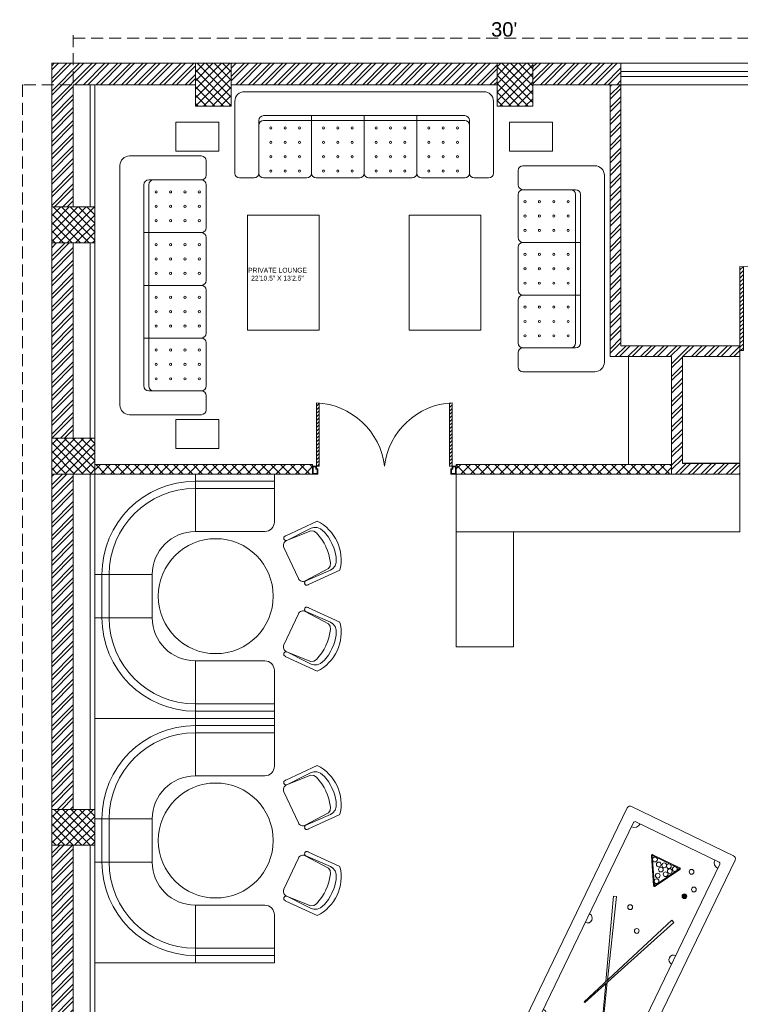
# Model space of a CAD drawing. Header units: inches. Extents: x 105152 to 158499, y 12149 to 30915.
# Tile 42 of 256: x 123396 to 123697, y 21210 to 21621. Entities that reach past the tile are written whole.
import ezdxf

# ---------------------------------------------------------------- set-up
doc = ezdxf.new("R2010")
doc.units = ezdxf.units.IN
doc.header["$MEASUREMENT"] = 0
doc.header["$PDMODE"] = 34
doc.linetypes.add('HIDDEN', pattern=[0.375, 0.25, -0.125])
for name, color, linetype, lineweight in [('AR - PLAN', 251, 'Continuous', 5), ('PD_BRICK WALL_115', 134, 'Continuous', 30), ('PD_COLUMN', 2, 'Continuous', 60), ('PD_DOOR', 42, 'Continuous', 25), ('PD_ELEVATION_03', 80, 'Continuous', 25), ('PD_FURNITURE_LOOSE', 20, 'Continuous', 18), ('PD_HATCH', 45, 'Continuous', 9), ('PD_WINDOW', 140, 'Continuous', 25)]:
    doc.layers.add(name, color=color, linetype=linetype, lineweight=lineweight)
doc.layers.add('PD_025_TEXT', color=61, linetype='Continuous')
doc.layers.add('PD_DIMENSION', color=101, linetype='Continuous')
doc.styles.get("Standard").update_dxf_attribs({"font": 'arial.ttf', "height": 6})
doc.styles.add('style1', font='arial.ttf', dxfattribs={"height": 500})
doc.dimstyles.new('ISO-10', dxfattribs={"dimtxt": 6, "dimasz": 0.5, "dimexe": 1.25, "dimexo": 0.625, "dimtad": 1, "dimtoh": 1, "dimdec": 1, "dimlunit": 4, "dimtxsty": 'Standard', "dimblk": 'ARCHTICK', "dimcen": 2.5, "dimclrt": 3, "dimadec": 0, "dimazin": 0, "dimtfac": 1, "dimtdec": 1, "dimtmove": 1, "dimatfit": 3, "dimfxl": 1, "dimarcsym": 0})
pattern_1 = [(45, (144327.2833, 25769.4912), (-1.767766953, 1.767766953), []), (135, (144327.2833, 25769.4912), (-1.767766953, -1.767766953), [])]

# ---------------------------------------------------------------- blocks, each defined once
blk = doc.blocks.new('glassdoor65')
at = {"lineweight": 5, "ltscale": 25}
h = blk.add_hatch(dxfattribs=at)
h.set_pattern_fill('ANSI31', color=251, scale=9.6, angle=180, style=0)
h.set_pattern_definition([(225, (-60563.519, -11827.7423), (0.848528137, -0.848528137), [])])
edge = h.paths.add_edge_path()
edge.add_arc((0, 0), 35.19, 87.6548, 90, ccw=False)
edge.add_line((1.44, 35.16), (1.44, 0))
edge.add_line((1.44, 0), (0, 0))
edge.add_line((0, 0), (0, 35.19))
at = {"color": 251, "lineweight": 5, "ltscale": 25}
for p, q in [((0, 0), (0, 35.19)), ((1.44, 0), (1.44, 35.16)), ((0, 0), (1.44, 0))]:
    blk.add_line(p, q, dxfattribs=at)
blk.add_arc((-0.59, -1.42), 36.62, 2.2238, 89.0791, dxfattribs=at)
blk = doc.blocks.new('door')
at = {"lineweight": 5}
h = blk.add_hatch(dxfattribs=at)
h.set_pattern_fill('ANSI31', color=251, scale=10, style=0)
h.set_pattern_definition([(45, (10752.127, -6120.4824), (-0.883883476, 0.883883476), [])])
edge = h.paths.add_edge_path()
edge.add_arc((-14403.84, -18781.42), 31.42, 180, 182.3452)
edge.add_line((-14435.23, -18782.7), (-14403.84, -18782.7))
edge.add_line((-14403.84, -18782.7), (-14403.84, -18781.42))
edge.add_line((-14403.84, -18781.42), (-14435.26, -18781.42))
h = blk.add_hatch(dxfattribs=at)
h.set_pattern_fill('ANSI31', color=251, scale=10, style=0)
h.set_pattern_definition([(45, (10752.127, -6123.4768), (-0.883883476, 0.883883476), [])])
edge = h.paths.add_edge_path()
edge.add_arc((-14403.84, -18848.7), 31.42, 177.6548, 180, ccw=False)
edge.add_line((-14435.23, -18847.41), (-14403.84, -18847.41))
edge.add_line((-14403.84, -18847.41), (-14403.84, -18848.7))
edge.add_line((-14403.84, -18848.7), (-14435.26, -18848.7))
at = {"color": 251, "lineweight": 5}
for p, q in [((-14403.84, -18781.42), (-14435.26, -18781.42)), ((-14403.84, -18782.7), (-14435.23, -18782.7)), ((-14403.84, -18780.13), (-14403.84, -18782.7)), ((-14403.84, -18847.41), (-14435.23, -18847.41)), ((-14403.84, -18849.98), (-14403.84, -18847.41)), ((-14403.84, -18848.7), (-14435.26, -18848.7))]:
    blk.add_line(p, q, dxfattribs=at)
for points in [[(-14399.98, -18782.06), (-14399.98, -18779.49), (-14403.84, -18779.49), (-14403.84, -18781.42), (-14402.55, -18781.42), (-14402.55, -18782.06), (-14399.98, -18782.06)], [(-14399.98, -18848.05), (-14399.98, -18850.62), (-14403.84, -18850.62), (-14403.84, -18848.7), (-14402.55, -18848.7), (-14402.55, -18848.05), (-14399.98, -18848.05)]]:
    blk.add_lwpolyline(points, dxfattribs=at)
for points in [[(-14400.24, -18781.8), (-14400.24, -18779.74), (-14403.58, -18779.74), (-14403.58, -18781.16), (-14402.3, -18781.16), (-14402.3, -18781.8)], [(-14400.24, -18848.31), (-14400.24, -18850.37), (-14403.58, -18850.37), (-14403.58, -18848.95), (-14402.3, -18848.95), (-14402.3, -18848.31)]]:
    blk.add_lwpolyline(points, close=True, dxfattribs=at)
for centre, radius, start, end in [((-14399.51, -18779.61), 35.79, 182.8848, 263.0539), ((-14399.87, -18850.35), 35.42, 96.4258, 177.3294)]:
    blk.add_arc(centre, radius, start, end, dxfattribs=at)
blk = doc.blocks.new('A$C57124B3B')
at = {"color": 251, "lineweight": 5}
for p, q in [((46, 504), (46, 109)), ((665, 109), (665, 506))]:
    blk.add_line(p, q, dxfattribs=at)
blk.add_lwpolyline([(353, 144), (310, 144), (260, 151), (165, 175), (136, 193), (116, 221), (100, 522, -0.429937), (157, 583), (553, 583, -0.429937), (610, 522), (594, 221), (575, 193), (545, 175), (450, 151), (401, 144), (357, 144)], format="xyb", dxfattribs=at)
for points in [[(100, 525), (95, 530), (90, 534), (86, 537), (82, 539), (78, 541), (75, 542), (71, 542), (68, 542), (66, 541), (63, 541), (61, 540), (59, 539), (57, 538), (55, 537), (54, 535), (52, 534), (51, 532), (50, 529), (49, 526), (48, 522), (47, 516), (46, 509), (46, 506)], [(100, 525), (92, 265), (90, 207), (95, 175), (111, 140), (143, 111), (197, 86), (269, 70), (318, 65), (357, 65)], [(610, 525), (619, 265), (621, 207), (615, 175), (599, 140), (568, 111), (513, 86), (441, 70), (392, 65), (354, 65)], [(610, 525), (615, 530), (620, 534), (624, 537), (629, 539), (632, 541), (636, 542), (639, 542), (642, 542), (645, 541), (647, 541), (650, 540), (652, 539), (653, 538), (655, 537), (657, 535), (658, 534), (659, 532), (660, 529), (662, 526), (663, 522), (664, 516), (664, 509), (665, 506)]]:
    blk.add_lwpolyline(points, dxfattribs=at)
blk.add_arc((355, 499), 498, 231.563, 308.437, dxfattribs=at)
blk = doc.blocks.new('FIXEDSEATING012')
at = {"color": 251, "lineweight": 5}
for p, q in [((0, 0), (0, -102)), ((75, 0), (0, 0)), ((42, -24), (42, 0)), ((75, -3), (75, 0)), ((75, -3), (42, -3)), ((75, -20), (75, -3)), ((42, -6), (75, -6)), ((42, -24), (71, -24)), ((24, -42), (0, -42)), ((3, -42), (3, -60)), ((6, -42), (6, -60)), ((24, -42), (24, -60)), ((24, -60), (0, -60)), ((42, -78), (71, -78)), ((42, -78), (42, -102)), ((75, -102), (75, -82)), ((42, -96), (75, -96)), ((75, -102), (0, -102)), ((75, -99), (42, -99))]:
    blk.add_line(p, q, dxfattribs=at)
blk.add_circle((50.51, -51), 24, dxfattribs=at)
for centre, radius, start, end in [((42, -42), 39, 90, 180), ((42, -42), 36, 90, 180), ((71, -20), 4, 270, 0), ((42, -42), 18, 90, 180), ((42, -60), 39, 180, 270), ((42, -60), 36, 180, 270), ((42, -60), 18, 180, 270), ((71, -82), 4, 0, 90)]:
    blk.add_arc(centre, radius, start, end, dxfattribs=at)
at = {"color": 251, "extrusion": (0, 0, -1), "yscale": 0.03640297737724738, "zscale": -0.03640297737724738}
for p, xscale, rotation in [((-95.77, -16.47), 0.03640297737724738, 245), ((-95.77, -85.53), -0.03640297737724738, 295)]:
    blk.add_blockref('A$C57124B3B', p, dxfattribs=dict(at, xscale=xscale, rotation=rotation))
blk = doc.blocks.new('ghfhgfh')
at = {"color": 251, "lineweight": 5}
for p, q in [((133107.64, 19586.52), (133207.64, 19586.52)), ((133103.64, 19552.52), (133103.64, 19582.52)), ((133211.64, 19582.52), (133211.64, 19552.52)), ((133211.64, 19582.52), (133211.64, 19552.52)), ((133113.64, 19552.52), (133113.64, 19574.52)), ((133199.64, 19576.52), (133115.64, 19576.52)), ((133115.64, 19574.52), (133199.64, 19574.52)), ((133135.64, 19576.52), (133135.64, 19552.52)), ((133157.64, 19576.52), (133157.64, 19552.52)), ((133179.64, 19576.52), (133179.64, 19552.52)), ((133201.64, 19574.52), (133201.64, 19552.52)), ((133111.64, 19550.52), (133105.64, 19550.52)), ((133133.64, 19550.52), (133115.64, 19550.52)), ((133155.64, 19550.52), (133137.64, 19550.52)), ((133159.64, 19550.52), (133177.64, 19550.52)), ((133181.64, 19550.52), (133199.64, 19550.52)), ((133203.64, 19550.52), (133209.64, 19550.52))]:
    blk.add_line(p, q, dxfattribs=at)
for centre in [(133118.64, 19571.38), (133124.64, 19571.38), (133130.64, 19571.38), (133140.64, 19571.38), (133146.64, 19571.38), (133152.64, 19571.38), (133162.64, 19571.38), (133168.64, 19571.38), (133174.64, 19571.38), (133184.64, 19571.38), (133190.64, 19571.38), (133196.64, 19571.38), (133118.64, 19565.38), (133124.64, 19565.38), (133130.64, 19565.38), (133140.64, 19565.38), (133146.64, 19565.38), (133152.64, 19565.38), (133162.64, 19565.38), (133168.64, 19565.38), (133174.64, 19565.38), (133184.64, 19565.38), (133190.64, 19565.38), (133196.64, 19565.38), (133118.64, 19559.38), (133124.64, 19559.38), (133130.64, 19559.38), (133140.64, 19559.38), (133146.64, 19559.38), (133152.64, 19559.38), (133162.64, 19559.38), (133168.64, 19559.38), (133174.64, 19559.38), (133184.64, 19559.38), (133190.64, 19559.38), (133196.64, 19559.38), (133118.64, 19553.38), (133124.64, 19553.38), (133130.64, 19553.38), (133140.64, 19553.38), (133146.64, 19553.38), (133152.64, 19553.38), (133162.64, 19553.38), (133168.64, 19553.38), (133174.64, 19553.38), (133184.64, 19553.38), (133190.64, 19553.38), (133196.64, 19553.38)]:
    blk.add_circle(centre, 0.442, dxfattribs=at)
for centre, radius, start, end in [((133107.64, 19582.52), 4, 90, 180), ((133207.64, 19582.52), 4, 0, 90), ((133115.64, 19574.52), 2, 90, 180), ((133115.64, 19572.52), 2, 90, 180), ((133199.64, 19574.52), 2, 0, 90), ((133199.64, 19572.52), 2, 0, 90), ((133105.64, 19552.52), 2, 180, 270), ((133111.64, 19552.52), 2, 270, 0), ((133115.64, 19552.52), 2, 180, 270), ((133133.64, 19552.52), 2, 270, 0), ((133137.64, 19552.52), 2, 180, 270), ((133155.64, 19552.52), 2, 270, 0), ((133159.64, 19552.52), 2, 180, 270), ((133177.64, 19552.52), 2, 270, 0), ((133181.64, 19552.52), 2, 180, 270), ((133199.64, 19552.52), 2, 270, 0), ((133203.64, 19552.52), 2, 180, 270), ((133209.64, 19552.52), 2, 270, 0)]:
    blk.add_arc(centre, radius, start, end, dxfattribs=at)
blk = doc.blocks.new('3SEATER445')
at = {"color": 251, "lineweight": 5}
for p, q in [((-39.85, 4), (-39.85, 34)), ((-31.85, 36), (-37.85, 36)), ((-29.85, 12), (-29.85, 34)), ((-9.85, 36), (-27.85, 36)), ((-7.85, 10), (-7.85, 34)), ((-5.85, 36), (12.15, 36)), ((14.15, 10), (14.15, 34)), ((16.15, 36), (34.15, 36)), ((36.15, 34), (36.15, 12)), ((38.15, 36), (44.15, 36)), ((46.15, 34), (46.15, 4)), ((34.15, 12), (-27.85, 12)), ((-27.85, 10), (34.15, 10)), ((42.15, 0), (-35.85, 0))]:
    blk.add_line(p, q, dxfattribs=at)
for centre in [(-24.85, 33.14), (-18.85, 33.14), (-12.85, 33.14), (-2.85, 33.14), (3.15, 33.14), (9.15, 33.14), (19.15, 33.14), (25.15, 33.14), (31.15, 33.14), (-24.85, 27.14), (-18.85, 27.14), (-12.85, 27.14), (-2.85, 27.14), (3.15, 27.14), (9.15, 27.14), (19.15, 27.14), (25.15, 27.14), (31.15, 27.14), (-24.85, 21.14), (-18.85, 21.14), (-12.85, 21.14), (-2.85, 21.14), (3.15, 21.14), (9.15, 21.14), (19.15, 21.14), (25.15, 21.14), (31.15, 21.14), (-24.85, 15.14), (-18.85, 15.14), (-12.85, 15.14), (-2.85, 15.14), (3.15, 15.14), (9.15, 15.14), (19.15, 15.14), (25.15, 15.14), (31.15, 15.14)]:
    blk.add_circle(centre, 0.442, dxfattribs=at)
for centre, radius, start, end in [((-37.85, 34), 2, 90, 180), ((-31.85, 34), 2, 0, 90), ((-27.85, 34), 2, 90, 180), ((-9.85, 34), 2, 0, 90), ((-5.85, 34), 2, 90, 180), ((12.15, 34), 2, 0, 90), ((16.15, 34), 2, 90, 180), ((34.15, 34), 2, 360, 90), ((38.15, 34), 2, 90, 180), ((44.15, 34), 2, 360, 90), ((-27.85, 14), 2, 180, 270), ((34.15, 14), 2, 270, 0), ((-27.85, 12), 2, 180, 270), ((34.15, 12), 2, 270, 0), ((-35.85, 4), 4, 180, 270), ((42.15, 4), 4, 270, 360)]:
    blk.add_arc(centre, radius, start, end, dxfattribs=at)
blk = doc.blocks.new('DSGJHFGDHSDF DGH D')
at = {"layer": 'PD_FURNITURE_LOOSE', "color": 251, "lineweight": 5}
for points in [[(-60.65, -12.78), (-78.65, -12.78), (-78.65, -24.78), (-60.65, -24.78)], [(60.65, -12.78), (78.65, -12.78), (78.65, -24.78), (60.65, -24.78)], [(-18.75, -99.56), (-48.75, -99.56), (-48.75, -51.56), (-18.75, -51.56)], [(18.75, -99.56), (48.75, -99.56), (48.75, -51.56), (18.75, -51.56)], [(-60.65, -148.9), (-78.65, -148.9), (-78.65, -136.9), (-60.65, -136.9)]]:
    blk.add_lwpolyline(points, close=True, dxfattribs=at)
at = {"layer": 'PD_FURNITURE_LOOSE', "color": 251}
blk.add_blockref('ghfhgfh', (-133157.64, -19586.52), dxfattribs=at)
at = {"layer": 'PD_FURNITURE_LOOSE', "color": 251, "rotation": 90}
blk.add_blockref('ghfhgfh', (19484.54, -133238.48), dxfattribs=at)
at = {"layer": 'PD_FURNITURE_LOOSE', "color": 251, "xscale": -1, "rotation": 90}
blk.add_blockref('3SEATER445', (100.35, -70.76), dxfattribs=at)
blk = doc.blocks.new('_ArchTick')
at = {"color": 0, "linetype": 'ByBlock', "const_width": 0.15}
blk.add_lwpolyline([(-0.5, -0.5), (0.5, 0.5)], dxfattribs=at)
blk = doc.blocks.new('*D642')
at = {"layer": 'Defpoints', "color": 0}
for p in [(-1107, -9), (-1128.13, -939), (-1107, -939)]:
    blk.add_point(p, dxfattribs=at)
at = {"layer": 'PD_DIMENSION', "color": 0, "linetype": 'HIDDEN', "lineweight": -2, "ltscale": 20}
for p, q in [((-1107.62, -9), (-1129.38, -9)), ((-1128.13, -9), (-1128.13, -939)), ((-1107.62, -939), (-1129.38, -939))]:
    blk.add_line(p, q, dxfattribs=at)
at = {"layer": 'PD_DIMENSION', "color": 0, "lineweight": -2, "xscale": 0.5, "yscale": 0.5, "zscale": 0.5}
for p, rotation in [((-1128.13, -9), 90), ((-1128.13, -939), 270)]:
    blk.add_blockref('_ArchTick', p, dxfattribs=dict(at, rotation=rotation))
at = {"layer": 'PD_DIMENSION', "color": 3, "lineweight": 5, "insert": (-1131.82, -474), "char_height": 6, "attachment_point": 5, "rotation": 90}
blk.add_mtext('77\'-6"', dxfattribs=at)
blk = doc.blocks.new('*D643')
at = {"layer": 'Defpoints', "color": 0}
for p in [(-747, 10.38), (-1107, -9), (-747, -9)]:
    blk.add_point(p, dxfattribs=at)
at = {"layer": 'PD_DIMENSION', "color": 0, "linetype": 'HIDDEN', "lineweight": -2, "ltscale": 20}
for p, q in [((-1107, -8.37), (-1107, 11.63)), ((-1107, 10.38), (-747, 10.38)), ((-747, -8.37), (-747, 11.63))]:
    blk.add_line(p, q, dxfattribs=at)
at = {"layer": 'PD_DIMENSION', "color": 0, "lineweight": -2, "xscale": 0.5, "yscale": 0.5, "zscale": 0.5, "rotation": 180}
blk.add_blockref('_ArchTick', (-1107, 10.38), dxfattribs=at)
at = {"layer": 'PD_DIMENSION', "color": 0, "lineweight": -2, "xscale": 0.5, "yscale": 0.5, "zscale": 0.5}
blk.add_blockref('_ArchTick', (-747, 10.38), dxfattribs=at)
at = {"layer": 'PD_DIMENSION', "color": 3, "lineweight": 5, "insert": (-927, 14.07), "char_height": 6, "attachment_point": 5}
blk.add_mtext("30'", dxfattribs=at)
blk = doc.blocks.new('SNOOKER T')
at = {"lineweight": 5, "ltscale": 12}
h = blk.add_hatch(color=251, dxfattribs=at)
h.dxf.hatch_style = 1
h.paths.add_polyline_path([(-13082.48, -18423.94, 1), (-13080.63, -18423.94, 1)])
at = {"color": 251, "linetype": 'ByBlock', "lineweight": 5}
for p, q in [((-13134.22, -18407.15), (-13134.33, -18407.43)), ((-13135.8, -18415.28), (-13135.69, -18415.56))]:
    blk.add_line(p, q, dxfattribs=at)
at = {"color": 251, "lineweight": 5}
for points in [[(-13150.47, -18435.5), (-13060.45, -18435.5, 0.414214), (-13059.21, -18434.26), (-13059.21, -18390.48, 0.414214), (-13060.45, -18389.25), (-13150.47, -18389.25, 0.414214), (-13151.7, -18390.48), (-13151.7, -18434.26, 0.414214)], [(-13146.46, -18430.87), (-13064.46, -18430.87, 0.414214), (-13063.84, -18430.26), (-13063.84, -18394.49, 0.414214), (-13064.46, -18393.88), (-13146.46, -18393.88, 0.414214), (-13147.08, -18394.49), (-13147.08, -18430.26, 0.414214)]]:
    blk.add_lwpolyline(points, format="xyb", close=True, dxfattribs=at)
at = {"color": 251, "linetype": 'ByBlock', "lineweight": 5}
for points in [[(-13123.66, -18411.26), (-13093.03, -18400.28), (-13093.42, -18399.23), (-13124.42, -18410.96)], [(-13125.12, -18411.22), (-13136.67, -18415.6), (-13136.56, -18415.88), (-13124.39, -18411.52)]]:
    blk.add_lwpolyline(points, dxfattribs=at)
blk.add_lwpolyline([(-13092, -18423.61), (-13135.08, -18406.8), (-13135.19, -18407.09), (-13092.41, -18424.65)], close=True, dxfattribs=at)
for points in [[(-13073.06, -18417.87, 0.577193), (-13072.42, -18417.49), (-13072.42, -18406.04, 0.577193), (-13073.06, -18405.66), (-13082.99, -18411.39, 0.577665), (-13082.99, -18412.14)], [(-13072.89, -18417.57, 0.577193), (-13072.76, -18417.49), (-13072.76, -18406.04, 0.577193), (-13072.89, -18405.96), (-13082.82, -18411.69, 0.577665), (-13082.82, -18411.84)]]:
    blk.add_lwpolyline(points, format="xyb", close=True, dxfattribs=at)
for centre in [(-13094.46, -18406.9), (-13073.72, -18407.51), (-13081.02, -18411.74), (-13078.87, -18411.2), (-13076.23, -18411.27), (-13074.8, -18409.66), (-13074.2, -18411.74), (-13101.63, -18413.18), (-13077.07, -18413.71), (-13075.28, -18414.61), (-13073.72, -18413.51), (-13073.72, -18416.03), (-13071.87, -18422.33), (-13081.55, -18423.94), (-13077.61, -18426.09)]:
    blk.add_circle(centre, 0.925, dxfattribs=at)
at = {"color": 251, "lineweight": 5}
for centre, radius, start, end in [((-13147.08, -18393.88), 2.47, 270, 0), ((-13105.46, -18393.88), 1.85, 180, 0), ((-13063.84, -18393.88), 2.47, 180, 270), ((-13147.08, -18430.87), 2.47, 0, 90), ((-13105.46, -18430.87), 1.85, 0, 180), ((-13063.84, -18430.87), 2.47, 90, 180)]:
    blk.add_arc(centre, radius, start, end, dxfattribs=at)
blk = doc.blocks.new('FIRST FLOOR PLAN 0')
at = {"layer": 'PD_HATCH', "lineweight": 5}
h = blk.add_hatch(dxfattribs=at)
h.set_pattern_fill('ANSI32', color=251, scale=10)
h.set_pattern_definition([(45, (-1110.15, -834.2493), (-2.65165, 2.65165), []), (45, (-1108.3824, -834.2493), (-2.65165, 2.65165), [])])
h.paths.add_polyline_path([(-1107, -791.5), (-1116, -791.5), (-1116, -873), (-1107, -873)])
h.paths.add_polyline_path([(-745.5, -939), (-915, -939), (-915, -948), (-745.5, -948)])
h.paths.add_polyline_path([(-561, -939), (-730.5, -939), (-730.5, -948), (-561, -948)])
h.paths.add_polyline_path([(-1107, -75), (-1116, -75), (-1116, -156.5), (-1107, -156.5)])
h.paths.add_polyline_path([(-1107, -171.5), (-1116, -171.5), (-1116, -311.5), (-1107, -311.5)])
h.paths.add_polyline_path([(-1107, -326.5), (-1116, -326.5), (-1116, -466.5), (-1107, -466.5)])
h.paths.add_polyline_path([(-1107, -481.5), (-1116, -481.5), (-1116, -621.5), (-1107, -621.5)])
h.paths.add_polyline_path([(-1107, -636.5), (-1116, -636.5), (-1116, -776.5), (-1107, -776.5)])
h.paths.add_polyline_path([(-15, 0), (-181.5, 0), (-181.5, -9), (-15, -9)])
h.paths.add_polyline_path([(-196.5, 0), (-361.5, 0), (-361.5, -9), (-196.5, -9)])
h.paths.add_polyline_path([(-376.5, 0), (-546, 0), (-546, -9), (-376.5, -9)])
h.paths.add_polyline_path([(-561, 0), (-730.5, 0), (-730.5, -9), (-561, -9)])
h.paths.add_polyline_path([(-930, 0), (-1041, 0), (-1041, -9), (-930, -9)])
h.paths.add_polyline_path([(-1056, 0), (-1116, 0), (-1116, -60), (-1107, -60), (-1107, -9), (-1056, -9)])
h.paths.add_polyline_path([(-1107, -888), (-1116, -888), (-1116, -948), (-1056, -948), (-1056, -939), (-1107, -939)])
h.paths.add_polyline_path([(-930, -939), (-1041, -939), (-1041, -948), (-930, -948)])
h.paths.add_polyline_path([(-521.25, -939), (-546, -939), (-546, -948), (-521.25, -948)])
h.paths.add_polyline_path([(-376.5, -939), (-401.25, -939), (-401.25, -948), (-376.5, -948)])
h.paths.add_polyline_path([(-339, -939), (-361.5, -939), (-361.5, -948), (-339, -948)])
h.paths.add_polyline_path([(-196.5, -939), (-219, -939), (-219, -948), (-196.5, -948)])
h.paths.add_polyline_path([(-159, -939), (-181.5, -939), (-181.5, -948), (-159, -948)])
h.paths.add_polyline_path([(-15, -939), (-39, -939), (-39, -948), (-15, -948)])
h.paths.add_polyline_path([(0, -930), (-9, -930)])
h.paths.add_polyline_path([(0, -791.5), (-9, -791.5), (-9, -930), (0, -930)])
h.paths.add_polyline_path([(0, -636.5), (-9, -636.5), (-9, -776.5), (0, -776.5)])
h.paths.add_polyline_path([(0, -326.5), (-9, -326.5), (-9, -621.5), (0, -621.5)])
h.paths.add_polyline_path([(0, -18), (-9, -18), (-9, -156.5), (0, -156.5)])
h.paths.add_polyline_path([(-18, -159.5), (-123, -159.5), (-123, -168.5), (-18, -168.5)])
h.paths.add_polyline_path([(-123, -171.5), (-132, -171.5), (-132, -249.5), (-123, -249.5)])
h.paths.add_polyline_path([(-132, -159.5), (-204, -159.5), (-204, -168.5), (-132, -168.5)])
h.paths.add_polyline_path([(-204, -171.5), (-213, -171.5), (-213, -249.5), (-204, -249.5)])
h.paths.add_polyline_path([(-213, -159.5), (-294, -159.5), (-294, -261.5), (-267, -261.5), (-267, -252.5), (-285, -252.5), (-285, -168.5), (-213, -168.5)])
h.paths.add_polyline_path([(-213, -252.5), (-231, -252.5), (-231, -261.5), (-213, -261.5)], flags=17)
h.paths.add_polyline_path([(-186, -252.5), (-204, -252.5), (-204, -261.5), (-186, -261.5)])
h.paths.add_polyline_path([(-132, -252.5), (-150, -252.5), (-150, -261.5), (-132, -261.5)])
h.paths.add_polyline_path([(-123, -261.5), (-132, -261.5), (-132, -324.5), (-123, -324.5)])
h.paths.add_polyline_path([(0, -310.5), (-9, -310.5), (-9, -311.5), (0, -311.5)])
h.paths.add_polyline_path([(0, -171.5), (-9, -171.5), (-9, -190.5), (0, -190.5)])
h.paths.add_polyline_path([(-878.25, -9), (-878.25, 0), (-915, 0), (-915, -9)])
h.paths.add_polyline_path([(-782.25, 0), (-782.25, -9), (-745.5, -9), (-745.5, 0)])
h = blk.add_hatch(dxfattribs=at)
h.set_pattern_fill('ANSI37', color=251, scale=20)
h.set_pattern_definition(pattern_1)
h.paths.add_polyline_path([(-1041, 0), (-1056, 0), (-1056, -18), (-1041, -18)])
h = blk.add_hatch(dxfattribs=at)
h.set_pattern_fill('ANSI37', color=251, scale=20)
h.set_pattern_definition(pattern_1)
h.paths.add_polyline_path([(-915, 0), (-930, 0), (-930, -18), (-915, -18)])
h = blk.add_hatch(dxfattribs=at)
h.set_pattern_fill('ANSI32', color=251, scale=10)
h.set_pattern_definition([(45, (-852.571, -138.0127), (-2.65165, 2.65165), []), (45, (-850.8034, -138.0127), (-2.65165, 2.65165), [])])
h.paths.add_polyline_path([(-852.55, -122.5), (-857.05, -122.5), (-857.05, -171.58), (-828.55, -171.58), (-828.55, -167.08), (-852.55, -167.08)])
h.paths.add_polyline_path([(-828.55, -122.5), (-828.55, -118), (-878.25, -118), (-878.25, -9), (-882.75, -9), (-882.75, -122.5)])
h = blk.add_hatch(dxfattribs=at)
h.set_pattern_fill('ANSI37', color=251, scale=20)
h.set_pattern_definition(pattern_1)
h.paths.add_polyline_path([(-1116, -60), (-1116, -75), (-1098, -75), (-1098, -60)])
h = blk.add_hatch(dxfattribs=at)
h.set_pattern_fill('ANSI37', color=251, scale=20)
h.set_pattern_definition(pattern_1)
h.paths.add_polyline_path([(-1116, -171.5), (-1116, -156.5), (-1098, -156.5), (-1098, -171.5)])
h = blk.add_hatch(dxfattribs=at)
h.set_pattern_fill('ANSI37', color=251, scale=23)
h.set_pattern_definition([(45, (-131783.9912, -18352.4268), (-2.032931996, 2.032931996), []), (135, (-131783.9912, -18352.4268), (-2.032931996, -2.032931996), [])])
h.paths.add_polyline_path([(-1007.01, -167.5), (-1098, -167.5), (-1098, -171.5), (-1007.01, -171.5)])
h.paths.add_polyline_path([(-857.05, -171.5), (-857.05, -167.5), (-947.07, -167.5), (-947.07, -171.5)])
h = blk.add_hatch(dxfattribs=at)
h.set_pattern_fill('ANSI37', color=251, scale=20)
h.set_pattern_definition(pattern_1)
h.paths.add_polyline_path([(-1116, -311.5), (-1116, -326.5), (-1098, -326.5), (-1098, -311.5)])
at = {"layer": 'PD_BRICK WALL_115', "color": 251, "lineweight": 5}
for p, q in [((-878.25, 0), (-1116, 0)), ((-1116, 0), (-1116, -156.5)), ((-878.25, -9), (-878.25, 0)), ((-1056, -9), (-1107, -9)), ((-1107, -9), (-1107, -60)), ((-930, -9), (-1041, -9)), ((-878.25, -9), (-915, -9)), ((-882.75, -122.5), (-882.75, -9)), ((-878.25, -118), (-878.25, -9)), ((-1107, -75), (-1107, -156.5)), ((-878.25, -118), (-828.55, -118)), ((-828.55, -118), (-828.55, -122.5)), ((-857.05, -122.5), (-882.75, -122.5)), ((-857.05, -122.5), (-857.05, -171.58)), ((-852.55, -122.5), (-852.55, -167.08)), ((-852.55, -122.5), (-828.55, -122.5)), ((-828.55, -167.08), (-852.55, -167.08)), ((-828.55, -167.08), (-828.55, -171.58)), ((-1116, -311.5), (-1116, -171.5)), ((-1107, -171.5), (-1107, -311.5)), ((-828.55, -171.58), (-857.05, -171.58)), ((-1116, -326.5), (-1116, -466.5)), ((-1107, -326.5), (-1107, -466.5))]:
    blk.add_line(p, q, dxfattribs=at)
at = {"layer": 'PD_COLUMN', "color": 251, "lineweight": 5}
for points in [[(-1041, -18), (-1056, -18), (-1056, 0), (-1041, 0)], [(-915, -18), (-930, -18), (-930, 0), (-915, 0)], [(-1098, -60), (-1098, -75), (-1116, -75), (-1116, -60)], [(-1116, -171.5), (-1116, -156.5), (-1098, -156.5), (-1098, -171.5)], [(-1116, -311.5), (-1116, -326.5), (-1098, -326.5), (-1098, -311.5)]]:
    blk.add_lwpolyline(points, close=True, dxfattribs=at)
at = {"layer": 'PD_ELEVATION_03', "color": 251, "lineweight": 5}
for points in [[(-1100, -9), (-1100, -60), (-1098, -60), (-1098, -9)], [(-1100, -74.93), (-1100, -156.5), (-1098, -156.5), (-1098, -74.93)], [(-1098, -167.5), (-1007.02, -167.5), (-1007.02, -171.5), (-1098, -171.5)], [(-947.08, -171.5), (-857.05, -171.5), (-857.05, -167.5), (-947.08, -167.5)], [(-1100, -171.5), (-1100, -311.5), (-1098, -311.5), (-1098, -171.5)], [(-1100, -466.5), (-1100, -326.5), (-1098, -326.5), (-1098, -466.5)]]:
    blk.add_lwpolyline(points, close=True, dxfattribs=at)
at = {"layer": 'PD_FURNITURE_LOOSE', "color": 251, "lineweight": 5}
for p, q in [((-947.08, -171.5), (-947.08, -195.58)), ((-828.55, -171.58), (-828.55, -195.58)), ((-828.55, -195.58), (-947.08, -195.58)), ((-1098, -229), (-1098, -211))]:
    blk.add_line(p, q, dxfattribs=at)
for points in [[(-857.05, -122.5), (-875.05, -122.5), (-875.05, -167.5), (-857.05, -167.5)], [(-828.55, -122.5), (-852.55, -122.5), (-852.55, -167), (-828.55, -167)], [(-923.08, -195.58), (-923.08, -243.58), (-947.08, -243.58), (-947.08, -195.58)]]:
    blk.add_lwpolyline(points, close=True, dxfattribs=at)
at = {"layer": 'PD_WINDOW', "color": 251, "lineweight": 5}
for p, q in [((-782.25, 0), (-878.25, 0)), ((-878.25, -3.5), (-782.25, -3.5)), ((-878.25, -5.5), (-782.25, -5.5)), ((-782.25, -9), (-878.25, -9))]:
    blk.add_line(p, q, dxfattribs=at)
at = {"layer": 'PD_DOOR', "color": 251, "ltscale": 25}
blk.add_blockref('glassdoor65', (-828.55, -120), dxfattribs=at)
at = {"layer": 'PD_DOOR', "color": 251, "ltscale": 25, "xscale": -0.842675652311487, "yscale": 0.842675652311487, "zscale": 0.842675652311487, "rotation": 89.99999999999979}
blk.add_blockref('door', (-16832.04, -12306.01), dxfattribs=at)
at = {"layer": 'PD_FURNITURE_LOOSE', "color": 251}
for name, p in [('DSGJHFGDHSDF DGH D', (-985.5, -11.9)), ('FIXEDSEATING012', (-1098, -171.5)), ('FIXEDSEATING012', (-1098, -273.5))]:
    blk.add_blockref(name, p, dxfattribs=at)
at = {"layer": 'PD_FURNITURE_LOOSE', "color": 251, "xscale": 1.081209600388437, "yscale": 1.081209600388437, "zscale": 1.081209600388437, "rotation": 64.22561701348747}
blk.add_blockref('SNOOKER T', (-12639.9, 21050.85), dxfattribs=at)
at = {"layer": 'PD_025_TEXT', "color": 251, "insert": (-1058.63, -85.42), "char_height": 2, "width": 73.8562, "attachment_point": 1, "style": 'style1'}
blk.add_mtext('\\pxqc;PRIVATE LOUNGE\\P22\'10.5" X 13\'2.5"', dxfattribs=at)
at = {"layer": 'PD_DIMENSION', "color": 251, "lineweight": 5, "ltscale": 20}
dim = blk.add_linear_dim(base=(-747, 10.38), p1=(-1107, -9), p2=(-747, -9), dimstyle='ISO-10', override={"dimfxl": 25.4, "dimfxlon": 1, "dimarcsym": 1}, dxfattribs=at)
dim.commit()
dim.dimension.update_dxf_attribs({"geometry": '*D643', "text_midpoint": (-927, 14.07)})
dim = blk.add_linear_dim(base=(-1128.13, -939), p1=(-1107, -9), p2=(-1107, -939), angle=90, dimstyle='ISO-10', override={"dimfxl": 25.4, "dimfxlon": 1, "dimarcsym": 1}, dxfattribs=at)
dim.commit()
dim.dimension.update_dxf_attribs({"geometry": '*D642', "text_midpoint": (-1131.82, -474)})

msp = doc.modelspace()

# ---------------------------------------------------------------- block references
at = {"layer": 'AR - PLAN', "color": 251}
msp.add_blockref('FIRST FLOOR PLAN 0', (124524.88, 21602.6), dxfattribs=at)

doc.saveas('drawing.dxf')
